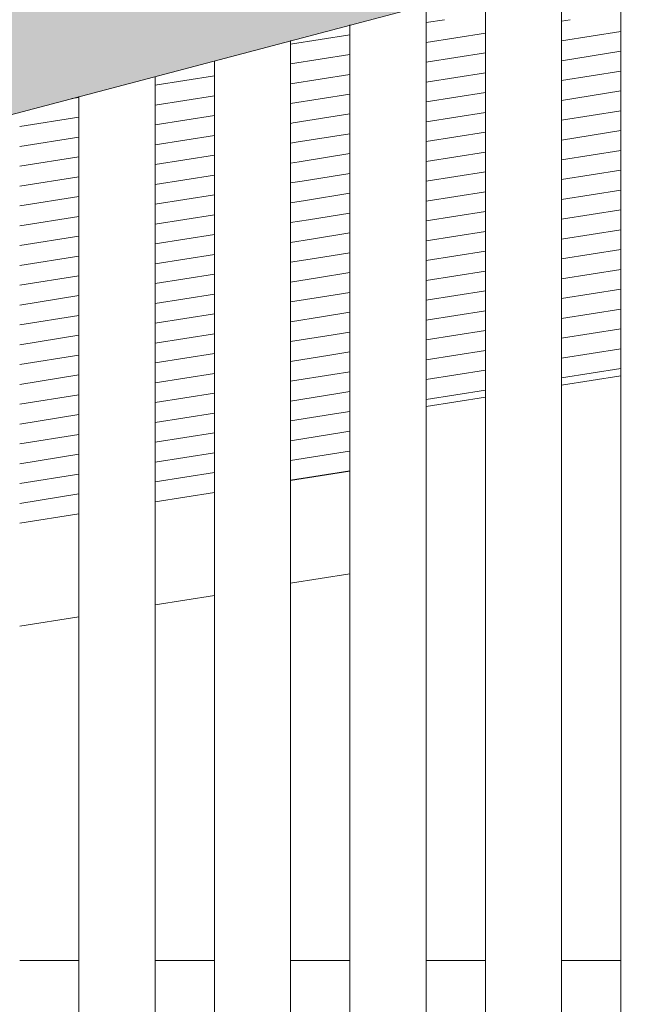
# Model space of a CAD drawing. Header units: millimetres. Extents: x -65 to 293624, y -1905 to 31061.
# Tile 151 of 256: x 106352 to 106714, y 20976 to 21556. Entities that reach past the tile are written whole.
import ezdxf

# ---------------------------------------------------------------- set-up
doc = ezdxf.new("R2010")
doc.units = ezdxf.units.MM
doc.header["$MEASUREMENT"] = 0
for name, color, linetype in [('1244 Fassaadivarustus.AR', 7, 'Continuous'), ('1245 Klaasfassaadid.AR', 7, 'Continuous'), ('1245 Sisehoovi varjestus.AR', 7, 'Continuous'), ('1253 Terrassipostid.AR', 7, 'Continuous'), ('1263 Katuse alusserv.AR', 7, 'Continuous')]:
    doc.layers.add(name, color=color, linetype=linetype)

# ---------------------------------------------------------------- blocks, each defined once
blk = doc.blocks.new('Section Element_1078_3', base_point=(20443.11, 12361.43))
at = {"layer": '1253 Terrassipostid.AR', "color": 7, "linetype": 'Continuous', "lineweight": 13}
for p, q in [((106706.87, 21346.39), (106671.88, 21340.86)), ((106706.87, 21346.39), (106706.87, 21001.43)), ((106626.88, 21333.75), (106591.88, 21328.22))]:
    blk.add_line(p, q, dxfattribs=at)
blk = doc.blocks.new('Section Element_1417_3', base_point=(20443.11, 12361.43))
at = {"layer": '1263 Katuse alusserv.AR', "linetype": 'Continuous', "lineweight": 0, "true_color": 0x000000}
for points in [[(107334.48, 21842.54), (104676.88, 21139.73), (104676.88, 21093.06), (107334.48, 21795.88)], [(107334.48, 21795.88), (104676.88, 21093.06), (104676.88, 21080.62), (107334.48, 21783.44)], [(104676.88, 21080.62), (104676.88, 21058.85), (107334.48, 21761.66), (107334.48, 21783.44)]]:
    blk.add_hatch(color=178, dxfattribs=at).paths.add_polyline_path(points)
at = {"layer": '1263 Katuse alusserv.AR', "color": 7, "linetype": 'Continuous', "lineweight": 15}
blk.add_line((107334.48, 21761.66), (104761.88, 21081.32), dxfattribs=at)
blk = doc.blocks.new('*X1850', base_point=(20443.11, 12361.43))
at = {"layer": '1263 Katuse alusserv.AR', "color": 7, "linetype": 'Continuous', "lineweight": 13}
for p, q in [((106386.88, 21510.61), (106382.62, 21509.94)), ((106386.88, 21510.61), (106382.62, 21509.94)), ((106386.88, 21498.91), (106351.88, 21493.38)), ((106386.88, 21498.91), (106351.88, 21493.38)), ((106386.88, 21487.21), (106351.88, 21481.68)), ((106386.88, 21487.21), (106351.88, 21481.68)), ((106386.88, 21475.52), (106351.88, 21469.99)), ((106386.88, 21475.52), (106351.88, 21469.99)), ((106386.88, 21463.82), (106351.88, 21458.29)), ((106386.88, 21463.82), (106351.88, 21458.29)), ((106386.88, 21452.12), (106351.88, 21446.59)), ((106386.88, 21452.12), (106351.88, 21446.59)), ((106386.88, 21440.42), (106351.88, 21434.89)), ((106386.88, 21440.42), (106351.88, 21434.89)), ((106386.88, 21428.72), (106351.88, 21423.19)), ((106386.88, 21428.72), (106351.88, 21423.19)), ((106386.88, 21417.02), (106351.88, 21411.49)), ((106386.88, 21417.02), (106351.88, 21411.49)), ((106386.88, 21405.33), (106351.88, 21399.8)), ((106386.88, 21405.33), (106351.88, 21399.8)), ((106386.88, 21393.63), (106351.88, 21388.1)), ((106386.88, 21393.63), (106351.88, 21388.1)), ((106386.88, 21381.93), (106351.88, 21376.4)), ((106386.88, 21381.93), (106351.88, 21376.4)), ((106386.88, 21370.23), (106351.88, 21364.7)), ((106386.88, 21370.23), (106351.88, 21364.7)), ((106386.88, 21358.53), (106351.88, 21353)), ((106386.88, 21358.53), (106351.88, 21353)), ((106386.88, 21346.83), (106351.88, 21341.3)), ((106386.88, 21346.83), (106351.88, 21341.3)), ((106386.88, 21335.14), (106351.88, 21329.61)), ((106386.88, 21335.14), (106351.88, 21329.61)), ((106386.88, 21323.44), (106351.88, 21317.91)), ((106386.88, 21323.44), (106351.88, 21317.91)), ((106386.88, 21311.74), (106351.88, 21306.21)), ((106386.88, 21311.74), (106351.88, 21306.21)), ((106386.88, 21300.04), (106351.88, 21294.51)), ((106386.88, 21300.04), (106351.88, 21294.51)), ((106386.88, 21288.34), (106351.88, 21282.81)), ((106386.88, 21288.34), (106351.88, 21282.81)), ((106386.88, 21276.65), (106351.88, 21271.12)), ((106386.88, 21276.65), (106351.88, 21271.12))]:
    blk.add_line(p, q, dxfattribs=at)
blk = doc.blocks.new('*X1851', base_point=(20443.11, 12361.43))
at = {"layer": '1263 Katuse alusserv.AR', "color": 7, "linetype": 'Continuous', "lineweight": 13}
for p, q in [((106386.88, 21510.61), (106382.62, 21509.94)), ((106386.88, 21510.61), (106382.62, 21509.94)), ((106386.88, 21498.91), (106351.88, 21493.38)), ((106386.88, 21498.91), (106351.88, 21493.38)), ((106386.88, 21487.21), (106351.88, 21481.68)), ((106386.88, 21487.21), (106351.88, 21481.68)), ((106386.88, 21475.52), (106351.88, 21469.99)), ((106386.88, 21475.52), (106351.88, 21469.99)), ((106386.88, 21463.82), (106351.88, 21458.29)), ((106386.88, 21463.82), (106351.88, 21458.29)), ((106386.88, 21452.12), (106351.88, 21446.59)), ((106386.88, 21452.12), (106351.88, 21446.59)), ((106386.88, 21440.42), (106351.88, 21434.89)), ((106386.88, 21440.42), (106351.88, 21434.89)), ((106386.88, 21428.72), (106351.88, 21423.19)), ((106386.88, 21428.72), (106351.88, 21423.19)), ((106386.88, 21417.02), (106351.88, 21411.49)), ((106386.88, 21417.02), (106351.88, 21411.49)), ((106386.88, 21405.33), (106351.88, 21399.8)), ((106386.88, 21405.33), (106351.88, 21399.8)), ((106386.88, 21393.63), (106351.88, 21388.1)), ((106386.88, 21393.63), (106351.88, 21388.1)), ((106386.88, 21381.93), (106351.88, 21376.4)), ((106386.88, 21381.93), (106351.88, 21376.4)), ((106386.88, 21370.23), (106351.88, 21364.7)), ((106386.88, 21370.23), (106351.88, 21364.7)), ((106386.88, 21358.53), (106351.88, 21353)), ((106386.88, 21358.53), (106351.88, 21353)), ((106386.88, 21346.83), (106351.88, 21341.3)), ((106386.88, 21346.83), (106351.88, 21341.3)), ((106386.88, 21335.14), (106351.88, 21329.61)), ((106386.88, 21335.14), (106351.88, 21329.61)), ((106386.88, 21323.44), (106351.88, 21317.91)), ((106386.88, 21323.44), (106351.88, 21317.91)), ((106386.88, 21311.74), (106351.88, 21306.21)), ((106386.88, 21311.74), (106351.88, 21306.21)), ((106386.88, 21300.04), (106351.88, 21294.51)), ((106386.88, 21300.04), (106351.88, 21294.51)), ((106386.88, 21288.34), (106351.88, 21282.81)), ((106386.88, 21288.34), (106351.88, 21282.81)), ((106386.88, 21276.65), (106351.88, 21271.12)), ((106386.88, 21276.65), (106351.88, 21271.12))]:
    blk.add_line(p, q, dxfattribs=at)
blk = doc.blocks.new('*X1852', base_point=(20443.11, 12361.43))
at = {"layer": '1263 Katuse alusserv.AR', "color": 7, "linetype": 'Continuous', "lineweight": 13}
for p, q in [((106466.88, 21523.25), (106431.88, 21517.72)), ((106466.88, 21523.25), (106431.88, 21517.72)), ((106466.88, 21511.55), (106431.88, 21506.02)), ((106466.88, 21511.55), (106431.88, 21506.02)), ((106466.88, 21499.85), (106431.88, 21494.32)), ((106466.88, 21499.85), (106431.88, 21494.32)), ((106466.88, 21488.16), (106431.88, 21482.63)), ((106466.88, 21488.16), (106431.88, 21482.63)), ((106466.88, 21476.46), (106431.88, 21470.93)), ((106466.88, 21476.46), (106431.88, 21470.93)), ((106466.88, 21464.76), (106431.88, 21459.23)), ((106466.88, 21464.76), (106431.88, 21459.23)), ((106466.88, 21453.06), (106431.88, 21447.53)), ((106466.88, 21453.06), (106431.88, 21447.53)), ((106466.88, 21441.36), (106431.88, 21435.83)), ((106466.88, 21441.36), (106431.88, 21435.83)), ((106466.88, 21429.66), (106431.88, 21424.13)), ((106466.88, 21429.66), (106431.88, 21424.13)), ((106466.88, 21417.97), (106431.88, 21412.44)), ((106466.88, 21417.97), (106431.88, 21412.44)), ((106466.88, 21406.27), (106431.88, 21400.74)), ((106466.88, 21406.27), (106431.88, 21400.74)), ((106466.88, 21394.57), (106431.88, 21389.04)), ((106466.88, 21394.57), (106431.88, 21389.04)), ((106466.88, 21382.87), (106431.88, 21377.34)), ((106466.88, 21382.87), (106431.88, 21377.34)), ((106466.88, 21371.17), (106431.88, 21365.64)), ((106466.88, 21371.17), (106431.88, 21365.64)), ((106466.88, 21359.48), (106431.88, 21353.95)), ((106466.88, 21359.48), (106431.88, 21353.95)), ((106466.88, 21347.78), (106431.88, 21342.25)), ((106466.88, 21347.78), (106431.88, 21342.25)), ((106466.88, 21336.08), (106431.88, 21330.55)), ((106466.88, 21336.08), (106431.88, 21330.55)), ((106466.88, 21324.38), (106431.88, 21318.85)), ((106466.88, 21324.38), (106431.88, 21318.85)), ((106466.88, 21312.68), (106431.88, 21307.15)), ((106466.88, 21312.68), (106431.88, 21307.15)), ((106466.88, 21300.98), (106431.88, 21295.45)), ((106466.88, 21300.98), (106431.88, 21295.45)), ((106466.88, 21289.29), (106431.88, 21283.76)), ((106466.88, 21289.29), (106431.88, 21283.76))]:
    blk.add_line(p, q, dxfattribs=at)
blk = doc.blocks.new('*X1853', base_point=(20443.11, 12361.43))
at = {"layer": '1263 Katuse alusserv.AR', "color": 7, "linetype": 'Continuous', "lineweight": 13}
for p, q in [((106466.88, 21523.25), (106431.88, 21517.72)), ((106466.88, 21523.25), (106431.88, 21517.72)), ((106466.88, 21511.55), (106431.88, 21506.02)), ((106466.88, 21511.55), (106431.88, 21506.02)), ((106466.88, 21499.85), (106431.88, 21494.32)), ((106466.88, 21499.85), (106431.88, 21494.32)), ((106466.88, 21488.16), (106431.88, 21482.63)), ((106466.88, 21488.16), (106431.88, 21482.63)), ((106466.88, 21476.46), (106431.88, 21470.93)), ((106466.88, 21476.46), (106431.88, 21470.93)), ((106466.88, 21464.76), (106431.88, 21459.23)), ((106466.88, 21464.76), (106431.88, 21459.23)), ((106466.88, 21453.06), (106431.88, 21447.53)), ((106466.88, 21453.06), (106431.88, 21447.53)), ((106466.88, 21441.36), (106431.88, 21435.83)), ((106466.88, 21441.36), (106431.88, 21435.83)), ((106466.88, 21429.66), (106431.88, 21424.13)), ((106466.88, 21429.66), (106431.88, 21424.13)), ((106466.88, 21417.97), (106431.88, 21412.44)), ((106466.88, 21417.97), (106431.88, 21412.44)), ((106466.88, 21406.27), (106431.88, 21400.74)), ((106466.88, 21406.27), (106431.88, 21400.74)), ((106466.88, 21394.57), (106431.88, 21389.04)), ((106466.88, 21394.57), (106431.88, 21389.04)), ((106466.88, 21382.87), (106431.88, 21377.34)), ((106466.88, 21382.87), (106431.88, 21377.34)), ((106466.88, 21371.17), (106431.88, 21365.64)), ((106466.88, 21371.17), (106431.88, 21365.64)), ((106466.88, 21359.48), (106431.88, 21353.95)), ((106466.88, 21359.48), (106431.88, 21353.95)), ((106466.88, 21347.78), (106431.88, 21342.25)), ((106466.88, 21347.78), (106431.88, 21342.25)), ((106466.88, 21336.08), (106431.88, 21330.55)), ((106466.88, 21336.08), (106431.88, 21330.55)), ((106466.88, 21324.38), (106431.88, 21318.85)), ((106466.88, 21324.38), (106431.88, 21318.85)), ((106466.88, 21312.68), (106431.88, 21307.15)), ((106466.88, 21312.68), (106431.88, 21307.15)), ((106466.88, 21300.98), (106431.88, 21295.45)), ((106466.88, 21300.98), (106431.88, 21295.45)), ((106466.88, 21289.29), (106431.88, 21283.76)), ((106466.88, 21289.29), (106431.88, 21283.76))]:
    blk.add_line(p, q, dxfattribs=at)
blk = doc.blocks.new('*X1854', base_point=(20443.11, 12361.43))
at = {"layer": '1263 Katuse alusserv.AR', "color": 7, "linetype": 'Continuous', "lineweight": 13}
for p, q in [((106546.88, 21547.59), (106511.88, 21542.06)), ((106546.88, 21547.59), (106511.88, 21542.06)), ((106546.88, 21535.89), (106511.88, 21530.36)), ((106546.88, 21535.89), (106511.88, 21530.36)), ((106546.88, 21524.19), (106511.88, 21518.66)), ((106546.88, 21524.19), (106511.88, 21518.66)), ((106546.88, 21512.49), (106511.88, 21506.96)), ((106546.88, 21512.49), (106511.88, 21506.96)), ((106546.88, 21500.8), (106513.35, 21495.5)), ((106546.88, 21500.8), (106513.35, 21495.5)), ((106513.35, 21495.5), (106511.88, 21495.27)), ((106513.35, 21495.5), (106511.88, 21495.27)), ((106546.88, 21489.1), (106515.16, 21484.09)), ((106546.88, 21489.1), (106515.16, 21484.09)), ((106515.16, 21484.09), (106511.88, 21483.57)), ((106515.16, 21484.09), (106511.88, 21483.57)), ((106546.88, 21477.4), (106516.96, 21472.67)), ((106546.88, 21477.4), (106516.96, 21472.67)), ((106516.96, 21472.67), (106511.88, 21471.87)), ((106516.96, 21472.67), (106511.88, 21471.87)), ((106546.88, 21465.7), (106518.76, 21461.26)), ((106546.88, 21465.7), (106518.76, 21461.26)), ((106518.76, 21461.26), (106511.88, 21460.17)), ((106518.76, 21461.26), (106511.88, 21460.17)), ((106546.88, 21454), (106520.57, 21449.85)), ((106546.88, 21454), (106520.57, 21449.85)), ((106520.57, 21449.85), (106511.88, 21448.47)), ((106520.57, 21449.85), (106511.88, 21448.47)), ((106546.88, 21442.31), (106522.37, 21438.43)), ((106546.88, 21442.31), (106522.37, 21438.43)), ((106522.37, 21438.43), (106511.88, 21436.77)), ((106522.37, 21438.43), (106511.88, 21436.77)), ((106546.88, 21430.61), (106524.17, 21427.02)), ((106546.88, 21430.61), (106524.17, 21427.02)), ((106524.17, 21427.02), (106511.88, 21425.08)), ((106524.17, 21427.02), (106511.88, 21425.08)), ((106525.98, 21415.61), (106511.88, 21413.38)), ((106525.98, 21415.61), (106511.88, 21413.38)), ((106546.88, 21418.91), (106525.98, 21415.61)), ((106546.88, 21418.91), (106525.98, 21415.61)), ((106527.78, 21404.19), (106511.88, 21401.68)), ((106527.78, 21404.19), (106511.88, 21401.68)), ((106546.88, 21407.21), (106527.78, 21404.19)), ((106546.88, 21407.21), (106527.78, 21404.19)), ((106529.58, 21392.78), (106511.88, 21389.98)), ((106529.58, 21392.78), (106511.88, 21389.98)), ((106546.88, 21395.51), (106529.58, 21392.78)), ((106546.88, 21395.51), (106529.58, 21392.78)), ((106531.39, 21381.37), (106511.88, 21378.28)), ((106531.39, 21381.37), (106511.88, 21378.28)), ((106546.88, 21383.81), (106531.39, 21381.37)), ((106546.88, 21383.81), (106531.39, 21381.37)), ((106533.19, 21369.95), (106511.88, 21366.59)), ((106533.19, 21369.95), (106511.88, 21366.59)), ((106546.88, 21372.12), (106533.19, 21369.95)), ((106546.88, 21372.12), (106533.19, 21369.95)), ((106534.99, 21358.54), (106511.88, 21354.89)), ((106534.99, 21358.54), (106511.88, 21354.89)), ((106546.88, 21360.42), (106534.99, 21358.54)), ((106546.88, 21360.42), (106534.99, 21358.54)), ((106536.8, 21347.13), (106511.88, 21343.19)), ((106536.8, 21347.13), (106511.88, 21343.19)), ((106546.88, 21348.72), (106536.8, 21347.13)), ((106546.88, 21348.72), (106536.8, 21347.13)), ((106538.6, 21335.71), (106511.88, 21331.49)), ((106538.6, 21335.71), (106511.88, 21331.49)), ((106546.88, 21337.02), (106538.6, 21335.71)), ((106546.88, 21337.02), (106538.6, 21335.71)), ((106540.4, 21324.3), (106511.88, 21319.79)), ((106540.4, 21324.3), (106511.88, 21319.79)), ((106546.88, 21325.32), (106540.4, 21324.3)), ((106546.88, 21325.32), (106540.4, 21324.3)), ((106542.21, 21312.89), (106511.88, 21308.09)), ((106542.21, 21312.89), (106511.88, 21308.09)), ((106546.88, 21313.62), (106542.21, 21312.89)), ((106546.88, 21313.62), (106542.21, 21312.89)), ((106544.01, 21301.47), (106511.88, 21296.4)), ((106544.01, 21301.47), (106511.88, 21296.4)), ((106546.88, 21301.93), (106544.01, 21301.47)), ((106546.88, 21301.93), (106544.01, 21301.47))]:
    blk.add_line(p, q, dxfattribs=at)
blk = doc.blocks.new('*X1855', base_point=(20443.11, 12361.43))
at = {"layer": '1263 Katuse alusserv.AR', "color": 7, "linetype": 'Continuous', "lineweight": 13}
for p, q in [((106546.88, 21547.59), (106511.88, 21542.06)), ((106546.88, 21547.59), (106511.88, 21542.06)), ((106546.88, 21535.89), (106511.88, 21530.36)), ((106546.88, 21535.89), (106511.88, 21530.36)), ((106546.88, 21524.19), (106511.88, 21518.66)), ((106546.88, 21524.19), (106511.88, 21518.66)), ((106546.88, 21512.49), (106511.88, 21506.96)), ((106546.88, 21512.49), (106511.88, 21506.96)), ((106546.88, 21500.8), (106513.35, 21495.5)), ((106546.88, 21500.8), (106513.35, 21495.5)), ((106513.35, 21495.5), (106511.88, 21495.27)), ((106513.35, 21495.5), (106511.88, 21495.27)), ((106546.88, 21489.1), (106515.16, 21484.09)), ((106546.88, 21489.1), (106515.16, 21484.09)), ((106515.16, 21484.09), (106511.88, 21483.57)), ((106515.16, 21484.09), (106511.88, 21483.57)), ((106546.88, 21477.4), (106516.96, 21472.67)), ((106546.88, 21477.4), (106516.96, 21472.67)), ((106516.96, 21472.67), (106511.88, 21471.87)), ((106516.96, 21472.67), (106511.88, 21471.87)), ((106546.88, 21465.7), (106518.76, 21461.26)), ((106546.88, 21465.7), (106518.76, 21461.26)), ((106518.76, 21461.26), (106511.88, 21460.17)), ((106518.76, 21461.26), (106511.88, 21460.17)), ((106546.88, 21454), (106520.57, 21449.85)), ((106546.88, 21454), (106520.57, 21449.85)), ((106520.57, 21449.85), (106511.88, 21448.47)), ((106520.57, 21449.85), (106511.88, 21448.47)), ((106546.88, 21442.31), (106522.37, 21438.43)), ((106546.88, 21442.31), (106522.37, 21438.43)), ((106522.37, 21438.43), (106511.88, 21436.77)), ((106522.37, 21438.43), (106511.88, 21436.77)), ((106546.88, 21430.61), (106524.17, 21427.02)), ((106546.88, 21430.61), (106524.17, 21427.02)), ((106524.17, 21427.02), (106511.88, 21425.08)), ((106524.17, 21427.02), (106511.88, 21425.08)), ((106525.98, 21415.61), (106511.88, 21413.38)), ((106525.98, 21415.61), (106511.88, 21413.38)), ((106546.88, 21418.91), (106525.98, 21415.61)), ((106546.88, 21418.91), (106525.98, 21415.61)), ((106527.78, 21404.19), (106511.88, 21401.68)), ((106527.78, 21404.19), (106511.88, 21401.68)), ((106546.88, 21407.21), (106527.78, 21404.19)), ((106546.88, 21407.21), (106527.78, 21404.19)), ((106529.58, 21392.78), (106511.88, 21389.98)), ((106529.58, 21392.78), (106511.88, 21389.98)), ((106546.88, 21395.51), (106529.58, 21392.78)), ((106546.88, 21395.51), (106529.58, 21392.78)), ((106531.39, 21381.37), (106511.88, 21378.28)), ((106531.39, 21381.37), (106511.88, 21378.28)), ((106546.88, 21383.81), (106531.39, 21381.37)), ((106546.88, 21383.81), (106531.39, 21381.37)), ((106533.19, 21369.95), (106511.88, 21366.59)), ((106533.19, 21369.95), (106511.88, 21366.59)), ((106546.88, 21372.12), (106533.19, 21369.95)), ((106546.88, 21372.12), (106533.19, 21369.95)), ((106534.99, 21358.54), (106511.88, 21354.89)), ((106534.99, 21358.54), (106511.88, 21354.89)), ((106546.88, 21360.42), (106534.99, 21358.54)), ((106546.88, 21360.42), (106534.99, 21358.54)), ((106536.8, 21347.13), (106511.88, 21343.19)), ((106536.8, 21347.13), (106511.88, 21343.19)), ((106546.88, 21348.72), (106536.8, 21347.13)), ((106546.88, 21348.72), (106536.8, 21347.13)), ((106538.6, 21335.71), (106511.88, 21331.49)), ((106538.6, 21335.71), (106511.88, 21331.49)), ((106546.88, 21337.02), (106538.6, 21335.71)), ((106546.88, 21337.02), (106538.6, 21335.71)), ((106540.4, 21324.3), (106511.88, 21319.79)), ((106540.4, 21324.3), (106511.88, 21319.79)), ((106546.88, 21325.32), (106540.4, 21324.3)), ((106546.88, 21325.32), (106540.4, 21324.3)), ((106542.21, 21312.89), (106511.88, 21308.09)), ((106542.21, 21312.89), (106511.88, 21308.09)), ((106546.88, 21313.62), (106542.21, 21312.89)), ((106546.88, 21313.62), (106542.21, 21312.89)), ((106544.01, 21301.47), (106511.88, 21296.4)), ((106544.01, 21301.47), (106511.88, 21296.4)), ((106546.88, 21301.93), (106544.01, 21301.47)), ((106546.88, 21301.93), (106544.01, 21301.47))]:
    blk.add_line(p, q, dxfattribs=at)
blk = doc.blocks.new('*X1856', base_point=(20443.11, 12361.43))
at = {"layer": '1263 Katuse alusserv.AR', "color": 7, "linetype": 'Continuous', "lineweight": 13}
for p, q in [((106602.83, 21556.43), (106591.88, 21554.7)), ((106602.83, 21556.43), (106591.88, 21554.7)), ((106626.88, 21548.53), (106591.88, 21543)), ((106626.88, 21548.53), (106591.88, 21543)), ((106626.88, 21536.83), (106591.88, 21531.3)), ((106626.88, 21536.83), (106591.88, 21531.3)), ((106626.88, 21525.13), (106591.88, 21519.6)), ((106626.88, 21525.13), (106591.88, 21519.6)), ((106626.88, 21513.44), (106591.88, 21507.91)), ((106626.88, 21513.44), (106591.88, 21507.91)), ((106626.88, 21501.74), (106591.88, 21496.21)), ((106626.88, 21501.74), (106591.88, 21496.21)), ((106626.88, 21490.04), (106591.88, 21484.51)), ((106626.88, 21490.04), (106591.88, 21484.51)), ((106626.88, 21478.34), (106591.88, 21472.81)), ((106626.88, 21478.34), (106591.88, 21472.81)), ((106626.88, 21466.64), (106591.88, 21461.11)), ((106626.88, 21466.64), (106591.88, 21461.11)), ((106626.88, 21454.95), (106591.88, 21449.42)), ((106626.88, 21454.95), (106591.88, 21449.42)), ((106626.88, 21443.25), (106591.88, 21437.72)), ((106626.88, 21443.25), (106591.88, 21437.72)), ((106626.88, 21431.55), (106591.88, 21426.02)), ((106626.88, 21431.55), (106591.88, 21426.02)), ((106626.88, 21419.85), (106591.88, 21414.32)), ((106626.88, 21419.85), (106591.88, 21414.32)), ((106626.88, 21408.15), (106591.88, 21402.62)), ((106626.88, 21408.15), (106591.88, 21402.62)), ((106626.88, 21396.45), (106591.88, 21390.92)), ((106626.88, 21396.45), (106591.88, 21390.92)), ((106626.88, 21384.76), (106591.88, 21379.23)), ((106626.88, 21384.76), (106591.88, 21379.23)), ((106626.88, 21373.06), (106591.88, 21367.53)), ((106626.88, 21373.06), (106591.88, 21367.53)), ((106626.88, 21361.36), (106591.88, 21355.83)), ((106626.88, 21361.36), (106591.88, 21355.83)), ((106626.88, 21349.66), (106591.88, 21344.13)), ((106626.88, 21349.66), (106591.88, 21344.13)), ((106626.88, 21337.96), (106591.88, 21332.43)), ((106626.88, 21337.96), (106591.88, 21332.43))]:
    blk.add_line(p, q, dxfattribs=at)
blk = doc.blocks.new('*X1857', base_point=(20443.11, 12361.43))
at = {"layer": '1263 Katuse alusserv.AR', "color": 7, "linetype": 'Continuous', "lineweight": 13}
for p, q in [((106602.83, 21556.43), (106591.88, 21554.7)), ((106602.83, 21556.43), (106591.88, 21554.7)), ((106626.88, 21548.53), (106591.88, 21543)), ((106626.88, 21548.53), (106591.88, 21543)), ((106626.88, 21536.83), (106591.88, 21531.3)), ((106626.88, 21536.83), (106591.88, 21531.3)), ((106626.88, 21525.13), (106591.88, 21519.6)), ((106626.88, 21525.13), (106591.88, 21519.6)), ((106626.88, 21513.44), (106591.88, 21507.91)), ((106626.88, 21513.44), (106591.88, 21507.91)), ((106626.88, 21501.74), (106591.88, 21496.21)), ((106626.88, 21501.74), (106591.88, 21496.21)), ((106626.88, 21490.04), (106591.88, 21484.51)), ((106626.88, 21490.04), (106591.88, 21484.51)), ((106626.88, 21478.34), (106591.88, 21472.81)), ((106626.88, 21478.34), (106591.88, 21472.81)), ((106626.88, 21466.64), (106591.88, 21461.11)), ((106626.88, 21466.64), (106591.88, 21461.11)), ((106626.88, 21454.95), (106591.88, 21449.42)), ((106626.88, 21454.95), (106591.88, 21449.42)), ((106626.88, 21443.25), (106591.88, 21437.72)), ((106626.88, 21443.25), (106591.88, 21437.72)), ((106626.88, 21431.55), (106591.88, 21426.02)), ((106626.88, 21431.55), (106591.88, 21426.02)), ((106626.88, 21419.85), (106591.88, 21414.32)), ((106626.88, 21419.85), (106591.88, 21414.32)), ((106626.88, 21408.15), (106591.88, 21402.62)), ((106626.88, 21408.15), (106591.88, 21402.62)), ((106626.88, 21396.45), (106591.88, 21390.92)), ((106626.88, 21396.45), (106591.88, 21390.92)), ((106626.88, 21384.76), (106591.88, 21379.23)), ((106626.88, 21384.76), (106591.88, 21379.23)), ((106626.88, 21373.06), (106591.88, 21367.53)), ((106626.88, 21373.06), (106591.88, 21367.53)), ((106626.88, 21361.36), (106591.88, 21355.83)), ((106626.88, 21361.36), (106591.88, 21355.83)), ((106626.88, 21349.66), (106591.88, 21344.13)), ((106626.88, 21349.66), (106591.88, 21344.13)), ((106626.88, 21337.96), (106591.88, 21332.43)), ((106626.88, 21337.96), (106591.88, 21332.43))]:
    blk.add_line(p, q, dxfattribs=at)
blk = doc.blocks.new('*X1858', base_point=(20443.11, 12361.43))
at = {"layer": '1263 Katuse alusserv.AR', "color": 7, "linetype": 'Continuous', "lineweight": 13}
for p, q in [((106676.87, 21556.43), (106671.88, 21555.64)), ((106676.87, 21556.43), (106671.88, 21555.64)), ((106706.88, 21549.47), (106671.88, 21543.94)), ((106706.88, 21549.47), (106671.88, 21543.94)), ((106706.88, 21537.78), (106671.88, 21532.25)), ((106706.88, 21537.78), (106671.88, 21532.25)), ((106706.88, 21526.08), (106671.88, 21520.55)), ((106706.88, 21526.08), (106671.88, 21520.55)), ((106706.88, 21514.38), (106671.88, 21508.85)), ((106706.88, 21514.38), (106671.88, 21508.85)), ((106706.88, 21502.68), (106671.88, 21497.15)), ((106706.88, 21502.68), (106671.88, 21497.15)), ((106706.88, 21490.98), (106671.88, 21485.45)), ((106706.88, 21490.98), (106671.88, 21485.45)), ((106706.88, 21479.28), (106671.88, 21473.75)), ((106706.88, 21479.28), (106671.88, 21473.75)), ((106706.88, 21467.59), (106671.88, 21462.06)), ((106706.88, 21467.59), (106671.88, 21462.06)), ((106706.88, 21455.89), (106671.88, 21450.36)), ((106706.88, 21455.89), (106671.88, 21450.36)), ((106706.88, 21444.19), (106671.88, 21438.66)), ((106706.88, 21444.19), (106671.88, 21438.66)), ((106706.88, 21432.49), (106671.88, 21426.96)), ((106706.88, 21432.49), (106671.88, 21426.96)), ((106706.88, 21420.79), (106671.88, 21415.26)), ((106706.88, 21420.79), (106671.88, 21415.26)), ((106706.88, 21409.09), (106671.88, 21403.56)), ((106706.88, 21409.09), (106671.88, 21403.56)), ((106706.88, 21397.4), (106671.88, 21391.87)), ((106706.88, 21397.4), (106671.88, 21391.87)), ((106706.88, 21385.7), (106671.88, 21380.17)), ((106706.88, 21385.7), (106671.88, 21380.17)), ((106706.88, 21374), (106671.88, 21368.47)), ((106706.88, 21374), (106671.88, 21368.47)), ((106706.88, 21362.3), (106671.88, 21356.77)), ((106706.88, 21362.3), (106671.88, 21356.77)), ((106706.88, 21350.6), (106671.88, 21345.07)), ((106706.88, 21350.6), (106671.88, 21345.07)), ((106706.88, 21338.9), (106706.87, 21338.9)), ((106706.88, 21338.9), (106706.87, 21338.9)), ((106706.88, 21327.21), (106706.87, 21327.2)), ((106706.88, 21327.21), (106706.87, 21327.2))]:
    blk.add_line(p, q, dxfattribs=at)
blk = doc.blocks.new('*X1859', base_point=(20443.11, 12361.43))
at = {"layer": '1263 Katuse alusserv.AR', "color": 7, "linetype": 'Continuous', "lineweight": 13}
for p, q in [((106676.87, 21556.43), (106671.88, 21555.64)), ((106676.87, 21556.43), (106671.88, 21555.64)), ((106706.88, 21549.47), (106671.88, 21543.94)), ((106706.88, 21549.47), (106671.88, 21543.94)), ((106706.88, 21537.78), (106671.88, 21532.25)), ((106706.88, 21537.78), (106671.88, 21532.25)), ((106706.88, 21526.08), (106671.88, 21520.55)), ((106706.88, 21526.08), (106671.88, 21520.55)), ((106706.88, 21514.38), (106671.88, 21508.85)), ((106706.88, 21514.38), (106671.88, 21508.85)), ((106706.88, 21502.68), (106671.88, 21497.15)), ((106706.88, 21502.68), (106671.88, 21497.15)), ((106706.88, 21490.98), (106671.88, 21485.45)), ((106706.88, 21490.98), (106671.88, 21485.45)), ((106706.88, 21479.28), (106671.88, 21473.75)), ((106706.88, 21479.28), (106671.88, 21473.75)), ((106706.88, 21467.59), (106671.88, 21462.06)), ((106706.88, 21467.59), (106671.88, 21462.06)), ((106706.88, 21455.89), (106671.88, 21450.36)), ((106706.88, 21455.89), (106671.88, 21450.36)), ((106706.88, 21444.19), (106671.88, 21438.66)), ((106706.88, 21444.19), (106671.88, 21438.66)), ((106706.88, 21432.49), (106671.88, 21426.96)), ((106706.88, 21432.49), (106671.88, 21426.96)), ((106706.88, 21420.79), (106671.88, 21415.26)), ((106706.88, 21420.79), (106671.88, 21415.26)), ((106706.88, 21409.09), (106671.88, 21403.56)), ((106706.88, 21409.09), (106671.88, 21403.56)), ((106706.88, 21397.4), (106671.88, 21391.87)), ((106706.88, 21397.4), (106671.88, 21391.87)), ((106706.88, 21385.7), (106671.88, 21380.17)), ((106706.88, 21385.7), (106671.88, 21380.17)), ((106706.88, 21374), (106671.88, 21368.47)), ((106706.88, 21374), (106671.88, 21368.47)), ((106706.88, 21362.3), (106671.88, 21356.77)), ((106706.88, 21362.3), (106671.88, 21356.77)), ((106706.88, 21350.6), (106671.88, 21345.07)), ((106706.88, 21350.6), (106671.88, 21345.07)), ((106706.88, 21338.9), (106706.87, 21338.9)), ((106706.88, 21338.9), (106706.87, 21338.9)), ((106706.88, 21327.21), (106706.87, 21327.2)), ((106706.88, 21327.21), (106706.87, 21327.2))]:
    blk.add_line(p, q, dxfattribs=at)
blk = doc.blocks.new('Section Element_1680_3', base_point=(20443.11, 12361.43))
at = {"layer": '1263 Katuse alusserv.AR', "color": 7, "linetype": 'Continuous', "lineweight": 13}
for p, q in [((106511.88, 21284.7), (106546.88, 21290.23)), ((106431.88, 21272.06), (106466.88, 21277.59)), ((106351.88, 21259.42), (106386.88, 21264.95))]:
    blk.add_line(p, q, dxfattribs=at)
at = {"layer": '1263 Katuse alusserv.AR', "lineweight": 0}
for name in ['*X1856', '*X1857', '*X1858', '*X1859', '*X1854', '*X1855', '*X1852', '*X1853', '*X1850', '*X1851']:
    blk.add_blockref(name, (20443.11, 12361.43), dxfattribs=at)
blk = doc.blocks.new('Section Element_1895_3', base_point=(20443.11, 12361.43))
at = {"layer": '1245 Sisehoovi varjestus.AR', "color": 7, "linetype": 'Continuous', "lineweight": 13}
for p, q in [((106386.88, 21001.43), (106351.88, 21001.43)), ((106466.88, 21001.43), (106431.88, 21001.43)), ((106546.88, 21001.43), (106511.88, 21001.43)), ((106626.88, 21001.43), (106591.88, 21001.43)), ((106706.88, 21001.43), (106671.88, 21001.43))]:
    blk.add_line(p, q, dxfattribs=at)
blk = doc.blocks.new('Section Element_2816_3', base_point=(20443.11, 12361.43))
at = {"layer": '1245 Klaasfassaadid.AR', "color": 7, "linetype": 'Continuous', "lineweight": 13}
for p, q in [((106546.88, 21229.48), (106511.88, 21223.95)), ((106466.88, 21216.84), (106431.88, 21211.31)), ((106386.88, 21204.2), (106351.88, 21198.67))]:
    blk.add_line(p, q, dxfattribs=at)
blk = doc.blocks.new('Section Element_2826_3', base_point=(20443.11, 12361.43))
at = {"layer": '1244 Fassaadivarustus.AR', "color": 7, "linetype": 'Continuous', "lineweight": 13}
for p, q in [((106546.88, 21290.19), (106511.88, 21284.66)), ((106466.88, 21277.55), (106431.88, 21272.02)), ((106386.88, 21264.91), (106351.88, 21259.38))]:
    blk.add_line(p, q, dxfattribs=at)
blk = doc.blocks.new('Section Element_3017_3', base_point=(20443.11, 12361.43))
at = {"layer": '1245 Sisehoovi varjestus.AR', "color": 7, "linetype": 'Continuous', "lineweight": 13}
for p, q in [((106431.88, 19956.43), (106431.88, 21522.96)), ((106386.88, 19956.43), (106386.88, 21511.06))]:
    blk.add_line(p, q, dxfattribs=at)
blk = doc.blocks.new('Section Element_3018_3', base_point=(20443.11, 12361.43))
at = {"layer": '1245 Sisehoovi varjestus.AR', "color": 7, "linetype": 'Continuous', "lineweight": 13}
for p, q in [((106511.88, 19956.43), (106511.88, 21544.12)), ((106466.88, 19956.43), (106466.88, 21532.22))]:
    blk.add_line(p, q, dxfattribs=at)
blk = doc.blocks.new('Section Element_3019_3', base_point=(20443.11, 12361.43))
at = {"layer": '1245 Sisehoovi varjestus.AR', "color": 7, "linetype": 'Continuous', "lineweight": 13}
for p, q in [((106591.88, 19956.43), (106591.88, 21565.28)), ((106546.88, 19956.43), (106546.88, 21553.38))]:
    blk.add_line(p, q, dxfattribs=at)
blk = doc.blocks.new('Section Element_3020_3', base_point=(20443.11, 12361.43))
at = {"layer": '1245 Sisehoovi varjestus.AR', "color": 7, "linetype": 'Continuous', "lineweight": 13}
for p, q in [((106671.88, 19956.43), (106671.88, 21586.43)), ((106626.88, 19956.43), (106626.88, 21574.53))]:
    blk.add_line(p, q, dxfattribs=at)
blk = doc.blocks.new('Section Element_3021_3', base_point=(20443.11, 12361.43))
at = {"layer": '1245 Sisehoovi varjestus.AR', "color": 7, "linetype": 'Continuous', "lineweight": 13}
blk.add_line((106706.88, 19956.43), (106706.88, 21595.69), dxfattribs=at)

msp = doc.modelspace()

# ---------------------------------------------------------------- block references
at = {"layer": '1244 Fassaadivarustus.AR', "lineweight": 0}
msp.add_blockref('Section Element_2826_3', (20443.11, 12361.43), dxfattribs=at)
at = {"layer": '1245 Klaasfassaadid.AR', "lineweight": 0}
msp.add_blockref('Section Element_2816_3', (20443.11, 12361.43), dxfattribs=at)
at = {"layer": '1245 Sisehoovi varjestus.AR', "lineweight": 0}
for name in ['Section Element_3021_3', 'Section Element_3020_3', 'Section Element_3019_3', 'Section Element_3018_3', 'Section Element_3017_3', 'Section Element_1895_3']:
    msp.add_blockref(name, (20443.11, 12361.43), dxfattribs=at)
at = {"layer": '1253 Terrassipostid.AR', "lineweight": 0}
msp.add_blockref('Section Element_1078_3', (20443.11, 12361.43), dxfattribs=at)
at = {"layer": '1263 Katuse alusserv.AR', "lineweight": 0}
for name in ['Section Element_1680_3', 'Section Element_1417_3']:
    msp.add_blockref(name, (20443.11, 12361.43), dxfattribs=at)

doc.saveas('drawing.dxf')
